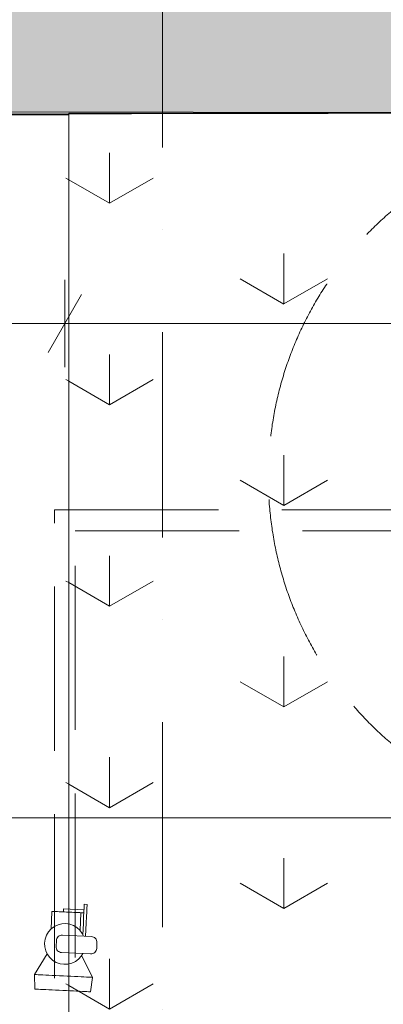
# Model space of a CAD drawing. Header units: millimetres. Extents: x -2532 to 181134, y -4151 to 53885.
# Tile 126 of 165: x 19046 to 19672, y 12133 to 13826. Entities that reach past the tile are written whole.
import ezdxf
from ezdxf.enums import TextEntityAlignment as Align

# ---------------------------------------------------------------- set-up
doc = ezdxf.new("R2010")
doc.units = ezdxf.units.MM
doc.header["$MEASUREMENT"] = 0
doc.linetypes.add('Dot & Dashed', pattern=[670.277762, 352.777767, -176.388884, 0, -141.111112])
doc.linetypes.add('Hidden Line', pattern=[391.222223, 282.222223, -109])
for name, color, linetype in [('AR - Seinad SS.ol', 7, 'Continuous'), ('AR - Teljed', 7, 'Continuous'), ('AR - Vahelaed', 7, 'Continuous'), ('New_AR - Vahelaed', 7, 'Continuous'), ('New_SA - ripplaed', 7, 'Continuous'), ('SA - tähistused - valgustus', 7, 'Continuous'), ('SA - valgustid', 7, 'Continuous')]:
    doc.layers.add(name, color=color, linetype=linetype)
for name, color, linetype, lineweight in [('AR - Seinad SS.ol_Pen_No__221', 252, 'Continuous', 13), ('AR - Teljed_Pen_No__4', 8, 'Continuous', 13), ('AR - Vahelaed_Pen_No__221', 252, 'Continuous', 13), ('New_AR - Vahelaed_Pen_No__207', 5, 'Continuous', 13), ('New_SA - ripplaed_Pen_No__207', 5, 'Continuous', 9), ('SA - mööbel_Pen_No__62', 7, 'Continuous', 13), ('SA - tähistused - valgustus_Pen_No__105', 30, 'Continuous', 5), ('SA - valgustid_Pen_No__105', 30, 'Continuous', 5)]:
    doc.layers.add(name, color=color, linetype=linetype, lineweight=lineweight)
doc.styles.add('GENERATED_STYLE_1', font='txt')
doc.styles.add('GENERATED_STYLE_3', font='txt')
doc.dimstyles.new('GENERATED_STYLE__2', dxfattribs={"dimtxt": 150, "dimasz": 76, "dimexe": 0.18, "dimexo": 0.0625, "dimgap": 0.09, "dimtad": 1, "dimtih": 1, "dimtoh": 1, "dimdec": 0, "dimzin": 0, "dimdsep": 46, "dimtxsty": 'GENERATED_STYLE_3', "dimblk": 'ARROWHEAD_2', "dimblk1": 'ARROWHEAD_2', "dimblk2": 'ARROWHEAD_2', "dimcen": 0.09, "dimse1": 1, "dimse2": 1, "dimclrd": 256, "dimclre": 256, "dimclrt": 256, "dimadec": 0, "dimazin": 0, "dimtfac": 1, "dimtdec": 4, "dimtmove": 0, "dimatfit": 3, "dimfxl": 0, "dimtolj": 1, "dimtzin": 0, "dimarcsym": 0})
pattern_1 = [(90, (0, 0), (-600, 0), [86.6025, -259.808]), (90, (300, 173.2), (-600, 0), [86.6025, -259.808]), (30, (0, 0), (-300, 519.615), [86.6025, -259.808]), (30, (0, 346.4), (-300, 519.615), [86.6025, -259.808]), (150, (0, 0), (300, 519.615), [86.6025, -259.808]), (150, (0, 346.4), (300, 519.615), [86.6025, -259.808])]

# ---------------------------------------------------------------- blocks, each defined once
blk = doc.blocks.new('Slab_5_1', base_point=(1193.5, 7176.6))
at = {"layer": 'AR - Vahelaed_Pen_No__221', "linetype": 'Continuous', "flags": 128}
blk.add_lwpolyline([(29031.7, 10599.5), (25849.8, 10605.8), (25847.9, 10598.2), (25816.9, 7795.1), (18158.1, 7767.4), (18215.1, 13667.6), (22730.4, 13665.2), (22730.2, 10653.8), (24528.2, 10653.8), (24530.9, 10857.8), (22930.1, 10857.8), (22930.2, 12697.8), (22890.2, 12697.8), (22890.2, 13670.2), (24567.5, 13669.9), (24625.6, 18129.2), (21879.6, 18124), (18998.5, 18124.9), (19003.6, 18431.2), (18951.8, 18943.2, 0.465374), (15778.2, 21156.9, 0.331533), (13823.4, 18922.3)], format="xyb", dxfattribs=at)
blk = doc.blocks.new('Slab_76_1', base_point=(18158.1, 7767.4))
at = {"layer": 'New_AR - Vahelaed_Pen_No__207', "linetype": 'Continuous', "flags": 128}
blk.add_lwpolyline([(18158.1, 7767.4), (18215.1, 13667.6), (22730.4, 13665.2), (22730.2, 10653.8), (24550.2, 10653.8), (24549.4, 10598.2), (25847.9, 10598.2), (25816.9, 7795.1)], close=True, dxfattribs=at)
blk = doc.blocks.new('Slab_88_1', base_point=(19130.2, 10653.8))
at = {"layer": 'New_SA - ripplaed_Pen_No__207', "linetype": 'Continuous'}
h = blk.add_hatch(dxfattribs=at)
h.set_pattern_fill('Grass_0001', color=256, style=0, pattern_type=2)
h.set_pattern_definition(pattern_1)
h.paths.add_polyline_path([(19130.2, 10653.8), (20330.2, 10653.8), (20330.2, 12453.8), (19130.2, 12453.8)])
at = {"layer": 'New_SA - ripplaed_Pen_No__207', "linetype": 'Continuous', "flags": 128}
blk.add_lwpolyline([(19130.2, 10653.8), (20330.2, 10653.8), (20330.2, 12453.8), (19130.2, 12453.8)], close=True, dxfattribs=at)
blk = doc.blocks.new('Slab_89_1', base_point=(18186.5, 10653.8))
at = {"layer": 'New_SA - ripplaed_Pen_No__207', "linetype": 'Continuous'}
h = blk.add_hatch(dxfattribs=at)
h.set_pattern_fill('Grass_0001', color=256, style=0, pattern_type=2)
h.set_pattern_definition(pattern_1)
h.paths.add_polyline_path([(18186.5, 10653.8), (19130.2, 10653.8), (19130.2, 12453.8), (18208.6, 12453.8)])
at = {"layer": 'New_SA - ripplaed_Pen_No__207', "linetype": 'Continuous', "flags": 128}
blk.add_lwpolyline([(18186.5, 10653.8), (19130.2, 10653.8), (19130.2, 12453.8), (18208.6, 12453.8)], close=True, dxfattribs=at)
blk = doc.blocks.new('Slab_92_1', base_point=(19130.2, 12453.8))
at = {"layer": 'New_SA - ripplaed_Pen_No__207', "linetype": 'Continuous'}
h = blk.add_hatch(dxfattribs=at)
h.set_pattern_fill('Grass_0001', color=256, style=0, pattern_type=2)
h.set_pattern_definition(pattern_1)
h.paths.add_polyline_path([(19130.2, 12453.8), (20330.2, 12453.8), (20330.2, 13665.2), (19130.2, 13665.2)])
at = {"layer": 'New_SA - ripplaed_Pen_No__207', "linetype": 'Continuous', "flags": 128}
blk.add_lwpolyline([(19130.2, 12453.8), (20330.2, 12453.8), (20330.2, 13665.2), (19130.2, 13665.2)], close=True, dxfattribs=at)
blk = doc.blocks.new('Slab_93_1', base_point=(18208.6, 12453.9))
at = {"layer": 'New_SA - ripplaed_Pen_No__207', "linetype": 'Continuous'}
h = blk.add_hatch(dxfattribs=at)
h.set_pattern_fill('Grass_0001', color=256, style=0, pattern_type=2)
h.set_pattern_definition(pattern_1)
h.paths.add_polyline_path([(18208.6, 12453.9), (19130.2, 12453.8), (19130.2, 13662.6), (18223.4, 13662.6)])
at = {"layer": 'New_SA - ripplaed_Pen_No__207', "linetype": 'Continuous', "flags": 128}
blk.add_lwpolyline([(18208.6, 12453.9), (19130.2, 12453.8), (19130.2, 13662.6), (18223.4, 13662.6)], close=True, dxfattribs=at)
blk = doc.blocks.new('Standard grid marker_6')
at = {"layer": 'AR - Teljed_Pen_No__4', "linetype": 'Dot & Dashed'}
blk.add_line((1000, 0), (22781.865348, 0), dxfattribs=at)
at = {"layer": 'AR - Teljed_Pen_No__4', "style": 'GENERATED_STYLE_1'}
blk.add_attdef('AC_MarkerText_1', text='', height=250, rotation=270, dxfattribs=at).set_placement((-300, 12.23), align=Align.MIDDLE_CENTER)
blk = doc.blocks.new('Spotlamp Ceiling 22')
at = {"layer": 'SA - valgustid_Pen_No__105', "linetype": 'Continuous'}
for p, q in [((30, 68), (30, 69.9)), ((35, 69.9), (30, 69.9)), ((30, 63.7), (30, 68)), ((35, 68), (35, 69.9)), ((35, 63.7), (35, 68)), ((-24.8, 55), (-25, 55)), ((-25, 55), (-25, 24.4)), ((-24.1, 55), (-24.8, 55)), ((-23.1, 55), (-24.1, 55)), ((-21.7, 55), (-23.1, 55)), ((-19.8, 55), (-21.7, 55)), ((-17.7, 55), (-19.8, 55)), ((-15.2, 55), (-17.7, 55)), ((-12.5, 55), (-15.2, 55)), ((-9.6, 55), (-12.5, 55)), ((-6.5, 55), (-9.6, 55)), ((-3.3, 55), (-6.5, 55)), ((-5, 60), (-5, 60)), ((-5, 60), (-5, 59.9)), ((-5, 60), (30, 60)), ((-5, 59.9), (-5, 59.8)), ((-5, 59.8), (-5, 59.7)), ((-5, 59.7), (-5, 59.5)), ((-5, 59.5), (-5, 59.3)), ((-5, 59.3), (-5, 59)), ((-5, 59), (-5, 58.8)), ((-5, 58.8), (-5, 58.5)), ((-5, 58.5), (-5, 58.1)), ((-5, 58.1), (-5, 57.8)), ((-5, 57.8), (-5, 57.5)), ((-5, 57.5), (-5, 57.2)), ((-5, 57.2), (-5, 56.9)), ((-5, 56.9), (-5, 56.5)), ((-5, 56.5), (-5, 56.2)), ((-5, 56.2), (-5, 56)), ((-5, 56), (-5, 55.7)), ((-5, 55.7), (-5, 55.5)), ((-5, 55.5), (-5, 55.3)), ((-5, 55.3), (-5, 55.2)), ((-5, 55.2), (-5, 55.1)), ((-5, 55.1), (-5, 55)), ((-5, 55), (-5, 55)), ((0, 55), (-3.3, 55)), ((3.3, 55), (0, 55)), ((6.5, 55), (3.3, 55)), ((9.6, 55), (6.5, 55)), ((12.5, 55), (9.6, 55)), ((15.2, 55), (12.5, 55)), ((17.7, 55), (15.2, 55)), ((19.8, 55), (17.7, 55)), ((21.7, 55), (19.8, 55)), ((23.1, 55), (21.7, 55)), ((24.1, 55), (23.1, 55)), ((24.8, 55), (24.1, 55)), ((25, 55), (24.8, 55)), ((25, 55), (25, 24.4)), ((25, 55), (30, 55)), ((30, 57), (30, 63.7)), ((30, 48.3), (30, 57)), ((35, 57), (35, 63.7)), ((35, 48.3), (35, 57)), ((-6.8, 34.3), (-13.4, 32.3)), ((0, 35), (-6.8, 34.3)), ((6.8, 34.3), (0, 35)), ((13.4, 32.3), (6.8, 34.3)), ((30, 37.8), (30, 48.3)), ((30, 26), (30, 37.8)), ((35, 37.8), (35, 48.3)), ((35, 26), (35, 37.8)), ((-29.1, 19.4), (-32.3, 13.4)), ((-24.7, 24.7), (-29.1, 19.4)), ((-19.4, 29.1), (-24.7, 24.7)), ((-13.4, 32.3), (-19.4, 29.1)), ((19.4, 29.1), (13.4, 32.3)), ((24.7, 24.7), (19.4, 29.1)), ((29.1, 19.4), (24.7, 24.7)), ((31.5, 15), (29.1, 19.4)), ((30, 17.8), (30, 26)), ((35, 15), (35, 26)), ((-34.3, 6.8), (-35, 0)), ((-32.3, 13.4), (-34.3, 6.8)), ((-14.8, 7), (-15, 5)), ((-15, 5), (-15, -5)), ((-14.2, 8.8), (-14.8, 7)), ((-13.3, 10.6), (-14.2, 8.8)), ((-12.1, 12.1), (-13.3, 10.6)), ((-10.6, 13.3), (-12.1, 12.1)), ((-8.8, 14.2), (-10.6, 13.3)), ((-7, 14.8), (-8.8, 14.2)), ((-5, 15), (-7, 14.8)), ((45, 15), (-5, 15)), ((47, 14.8), (45, 15)), ((48.8, 14.2), (47, 14.8)), ((50.6, 13.3), (48.8, 14.2)), ((52.1, 12.1), (50.6, 13.3)), ((53.3, 10.6), (52.1, 12.1)), ((54.2, 8.8), (53.3, 10.6)), ((54.8, 7), (54.2, 8.8)), ((55, 5), (54.8, 7)), ((55, -5), (55, 5)), ((-35, 0), (-34.3, -6.8)), ((-34.3, -6.8), (-32.3, -13.4)), ((-32.3, -13.4), (-29.1, -19.4)), ((-15, -5), (-14.8, -7)), ((-14.8, -7), (-14.2, -8.8)), ((-14.2, -8.8), (-13.3, -10.6)), ((-13.3, -10.6), (-12.1, -12.1)), ((-12.1, -12.1), (-10.6, -13.3)), ((-10.6, -13.3), (-8.8, -14.2)), ((-8.8, -14.2), (-7, -14.8)), ((-7, -14.8), (-5, -15)), ((-5, -15), (45, -15)), ((29.1, -19.4), (31.5, -15)), ((45, -15), (47, -14.8)), ((47, -14.8), (48.8, -14.2)), ((48.8, -14.2), (50.6, -13.3)), ((50.6, -13.3), (52.1, -12.1)), ((52.1, -12.1), (53.3, -10.6)), ((53.3, -10.6), (54.2, -8.8)), ((54.2, -8.8), (54.8, -7)), ((54.8, -7), (55, -5)), ((-49.9, -54.9), (-29.7, -18.4)), ((-29.1, -19.4), (-24.7, -24.7)), ((-24.7, -24.7), (-19.4, -29.1)), ((-19.4, -29.1), (-13.4, -32.3)), ((-13.4, -32.3), (-6.8, -34.3)), ((6.8, -34.3), (13.4, -32.3)), ((13.4, -32.3), (19.4, -29.1)), ((19.4, -29.1), (24.7, -24.7)), ((24.7, -24.7), (29.1, -19.4)), ((49.9, -54.9), (29.7, -18.4)), ((-6.8, -34.3), (0, -35)), ((0, -35), (6.8, -34.3)), ((-50, -55), (-49.9, -54.9)), ((-49.6, -55), (-50, -55)), ((-49.9, -55.1), (-50, -55)), ((-48.1, -79.9), (-49.9, -55.1)), ((-48.3, -55), (-49.6, -55)), ((-46.2, -55), (-48.3, -55)), ((-43.3, -55), (-46.2, -55)), ((-39.7, -55), (-43.3, -55)), ((-35.4, -55), (-39.7, -55)), ((-30.4, -55), (-35.4, -55)), ((-25, -55), (-30.4, -55)), ((-19.1, -55), (-25, -55)), ((-12.9, -55), (-19.1, -55)), ((-6.5, -55), (-12.9, -55)), ((0, -55), (-6.5, -55)), ((6.5, -55), (0, -55)), ((12.9, -55), (6.5, -55)), ((19.1, -55), (12.9, -55)), ((25, -55), (19.1, -55)), ((30.4, -55), (25, -55)), ((35.4, -55), (30.4, -55)), ((39.7, -55), (35.4, -55)), ((43.3, -55), (39.7, -55)), ((46.2, -55), (43.3, -55)), ((48.3, -55), (46.2, -55)), ((48.1, -79.9), (49.9, -55.1)), ((49.6, -55), (48.3, -55)), ((50, -55), (49.6, -55)), ((50, -55), (49.9, -54.9)), ((49.9, -55.1), (50, -55)), ((-48, -80), (-48.1, -79.9)), ((-47.6, -80), (-48, -80)), ((-46.4, -80), (-47.6, -80)), ((-44.3, -80), (-46.4, -80)), ((-41.6, -80), (-44.3, -80)), ((-38.1, -80), (-41.6, -80)), ((-33.9, -80), (-38.1, -80)), ((-29.2, -80), (-33.9, -80)), ((-24, -80), (-29.2, -80)), ((-18.4, -80), (-24, -80)), ((-12.4, -80), (-18.4, -80)), ((-6.3, -80), (-12.4, -80)), ((0, -80), (-6.3, -80)), ((6.3, -80), (0, -80)), ((12.4, -80), (6.3, -80)), ((18.4, -80), (12.4, -80)), ((24, -80), (18.4, -80)), ((29.2, -80), (24, -80)), ((33.9, -80), (29.2, -80)), ((38.1, -80), (33.9, -80)), ((41.6, -80), (38.1, -80)), ((44.3, -80), (41.6, -80)), ((46.4, -80), (44.3, -80)), ((47.6, -80), (46.4, -80)), ((48, -80), (47.6, -80)), ((48, -80), (48.1, -79.9))]:
    blk.add_line(p, q, dxfattribs=at)
blk = doc.blocks.new('Beam_223_1', base_point=(19123.7, 12965.2))
at = {"layer": 'SA - valgustid_Pen_No__105', "linetype": 'Hidden Line'}
for p, q in [((19105.8, 12983.1), (22048.1, 12983.1)), ((19141.5, 12947.3), (22012.3, 12947.3))]:
    blk.add_line(p, q, dxfattribs=at)
blk = doc.blocks.new('Beam_224_1', base_point=(19123.7, 8674.7))
at = {"layer": 'SA - valgustid_Pen_No__105', "linetype": 'Hidden Line'}
for p, q in [((19105.8, 8656.8), (19105.8, 12983.1)), ((19141.5, 8692.6), (19141.5, 12947.3))]:
    blk.add_line(p, q, dxfattribs=at)
blk = doc.blocks.new('*D2146')
at = {"layer": 'SA - tähistused - valgustus_Pen_No__105', "linetype": 'Continuous'}
for p, q in [((18221.4, 13228.6), (18221.4, 13378.6)), ((19123.7, 13228.6), (19123.7, 13378.6)), ((18250.2, 13353.6), (18192.5, 13253.6)), ((19152.5, 13353.6), (19094.8, 13253.6)), ((18172.5, 13303.6), (18221.4, 13303.6)), ((18221.4, 13303.6), (19123.7, 13303.6))]:
    blk.add_line(p, q, dxfattribs=at)
at = {"layer": 'SA - tähistused - valgustus_Pen_No__105', "insert": (18501.8, 13333.6), "char_height": 150, "attachment_point": 7, "style": 'GENERATED_STYLE_3'}
blk.add_mtext('\\A1;{\\pql;\\fArial|b0|i0|c0|p34;902}', dxfattribs=at)
blk = doc.blocks.new('ARROWHEAD_2')
at = {"linetype": 'Continuous'}
for p, q in [((-0.378, -0.655), (0.378, 0.655)), ((0, 0), (-1, 0))]:
    blk.add_line(p, q, dxfattribs=at)
blk = doc.blocks.new('*D2147')
at = {"layer": 'SA - tähistused - valgustus_Pen_No__105', "linetype": 'Continuous'}
for p, q in [((19123.7, 13228.6), (19123.7, 13378.6)), ((22030.2, 13228.6), (22030.2, 13378.6)), ((19152.5, 13353.6), (19094.8, 13253.6)), ((22059.1, 13353.6), (22001.4, 13253.6)), ((19123.7, 13303.6), (22030.2, 13303.6))]:
    blk.add_line(p, q, dxfattribs=at)
at = {"layer": 'SA - tähistused - valgustus_Pen_No__105', "insert": (20320.5, 13333.6), "char_height": 150, "attachment_point": 7, "style": 'GENERATED_STYLE_3'}
blk.add_mtext('\\A1;{\\pql;\\fArial|b0|i0|c0|p34;2\xa0907}', dxfattribs=at)
blk = doc.blocks.new('Wall_364_1', base_point=(8796.5, 13648.3))
at = {"layer": 'AR - Seinad SS.ol_Pen_No__221', "linetype": 'Continuous'}
blk.add_hatch(color=256, dxfattribs=at).paths.add_polyline_path([(17860.7, 14382.1), (17861.8, 13662.1), (19914.6, 13665.2), (19913.5, 14385.2)])
at = {"layer": 'AR - Seinad SS.ol_Pen_No__221', "linetype": 'Continuous', "flags": 128}
blk.add_lwpolyline([(18223.4, 13662.6), (19914.6, 13665.2)], dxfattribs=at)

msp = doc.modelspace()

# ---------------------------------------------------------------- linework, layer by layer
at = {"layer": 'SA - mööbel_Pen_No__62', "linetype": 'Hidden Line'}
msp.add_circle((20073.8, 13039), 600, dxfattribs=at)

# ---------------------------------------------------------------- block references
at = {"layer": 'AR - Seinad SS.ol'}
msp.add_blockref('Wall_364_1', (8796.5, 13648.3), dxfattribs=at)
at = {"layer": 'AR - Teljed', "linetype": 'Continuous', "zscale": 1000, "rotation": 90}
msp.add_blockref('Standard grid marker_6', (19291.5, -1471.7), dxfattribs=at)
at = {"layer": 'AR - Vahelaed', "linetype": 'Continuous'}
msp.add_blockref('Slab_5_1', (1193.5, 7176.6), dxfattribs=at)
at = {"layer": 'New_AR - Vahelaed', "linetype": 'Continuous'}
msp.add_blockref('Slab_76_1', (18158.1, 7767.4), dxfattribs=at)
at = {"layer": 'New_SA - ripplaed', "linetype": 'Continuous'}
for name, p in [('Slab_93_1', (18208.6, 12453.9)), ('Slab_92_1', (19130.2, 12453.8)), ('Slab_89_1', (18186.5, 10653.8)), ('Slab_88_1', (19130.2, 10653.8))]:
    msp.add_blockref(name, p, dxfattribs=at)
at = {"layer": 'SA - valgustid'}
for name, p in [('Beam_223_1', (19123.7, 12965.2)), ('Beam_224_1', (19123.7, 8674.7))]:
    msp.add_blockref(name, p, dxfattribs=at)
at = {"layer": 'SA - valgustid', "linetype": 'Continuous', "zscale": 1000, "rotation": 357.295741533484}
msp.add_blockref('Spotlamp Ceiling 22', (19123.7, 12236.8), dxfattribs=at)

# ---------------------------------------------------------------- dimensions: what is measured, and where the dimension line sits
at = {"layer": 'SA - tähistused - valgustus', "linetype": 'Continuous'}
for base, p1, p2, picture, middle in [((22030.2381, 13303.63), (19123.6513, 12965.1901), (22030.2381, 12965.1901), '*D2147', (20584.4882, 13408.63)), ((19123.7, 13303.6), (18221.4, 13498.1), (19123.7, 12965.2), '*D2146', (18677.5, 13408.6))]:
    dim = msp.add_linear_dim(base=base, p1=p1, p2=p2, dimstyle='GENERATED_STYLE__2', dxfattribs=at)
    dim.commit()
    dim.dimension.update_dxf_attribs({"geometry": picture, "text_midpoint": middle, "dimtype": 160})

doc.saveas('drawing.dxf')
